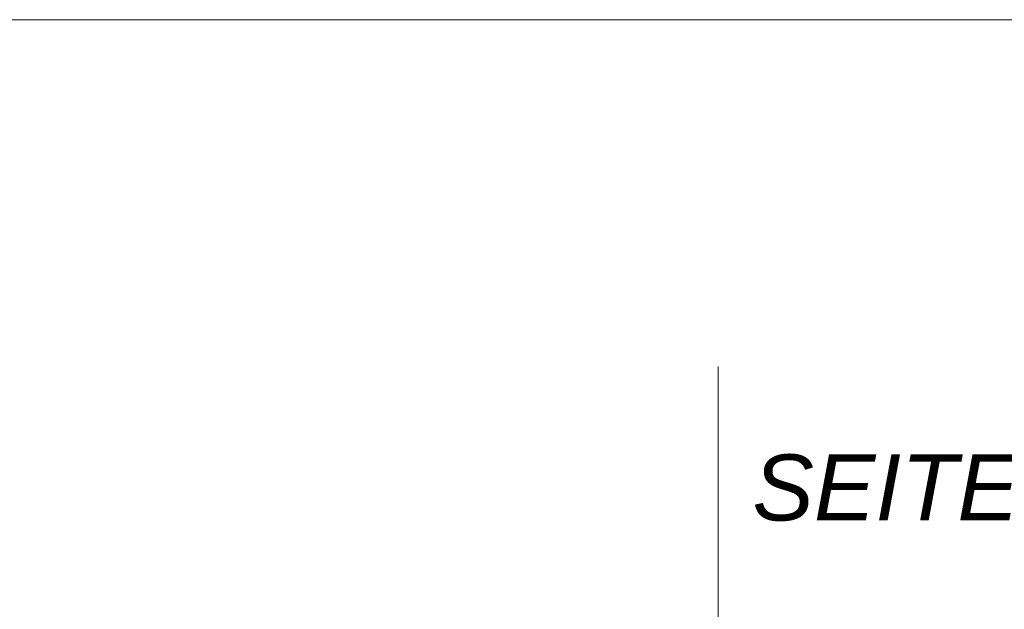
# Model space of a CAD drawing. Extents: x -620 to 300, y 62 to 1107.
# Tile 250 of 256: x 170 to 191, y 871 to 884. Entities that reach past the tile are written whole.
import ezdxf
from ezdxf.lldxf.tags import DXFTag

# ---------------------------------------------------------------- set-up
doc = ezdxf.new("R2010")
doc.units = 0
doc.layers.get('0').update_dxf_attribs({"lineweight": 35})
doc.layers.add('E_Detail_Beschriftung', color=7, linetype='Continuous', lineweight=13, true_color=0x009900)
doc.layers.add('E_Detail_Linie_Text_Bem', color=7, linetype='Continuous', lineweight=13)
doc.styles.get("Standard").update_dxf_attribs({"font": 'ARIALN.TTF'})
tags = doc.linetypes.add('fein_strichliert-A06G9G0V8I', pattern=[4, 1, -2, 1]).pattern_tags.tags
tags[8:9] = [DXFTag(74, 4), DXFTag(75, 0), DXFTag(340, '0'), DXFTag(46, 0.0), DXFTag(50, 0.0), DXFTag(44, 0.0), DXFTag(45, 0.0)]
tags[6:7] = [DXFTag(74, 4), DXFTag(75, 0), DXFTag(340, '0'), DXFTag(46, 0.0), DXFTag(50, 0.0), DXFTag(44, 0.0), DXFTag(45, 0.0)]
tags[4:5] = [DXFTag(74, 4), DXFTag(75, 0), DXFTag(340, '0'), DXFTag(46, 0.0), DXFTag(50, 0.0), DXFTag(44, 0.0), DXFTag(45, 0.0)]

# ---------------------------------------------------------------- blocks, each defined once
blk = doc.blocks.new('Referenz-A06G9G138I')
at = {"layer": 'E_Detail_Linie_Text_Bem', "linetype": 'fein_strichliert-A06G9G0V8I', "ltscale": 0.65}
for p, q in [((200.397, 883.528), (137.628, 883.528)), ((184.516, 823.292), (184.516, 876.172))]:
    blk.add_line(p, q, dxfattribs=at)
at = {"layer": 'E_Detail_Beschriftung', "linetype": 'Continuous', "lineweight": -2, "ltscale": 0.25, "insert": (185.238, 874.306), "char_height": 1.4, "attachment_point": 1}
blk.add_mtext('{\\fArial|b0|i1;SEITEN}', dxfattribs=at)

msp = doc.modelspace()

# ---------------------------------------------------------------- block references
at = {"color": 8, "lineweight": 25, "ltscale": 0.25, "true_color": 0x808080}
msp.add_blockref('Referenz-A06G9G138I', (0, 0), dxfattribs=at)

doc.saveas('drawing.dxf')
